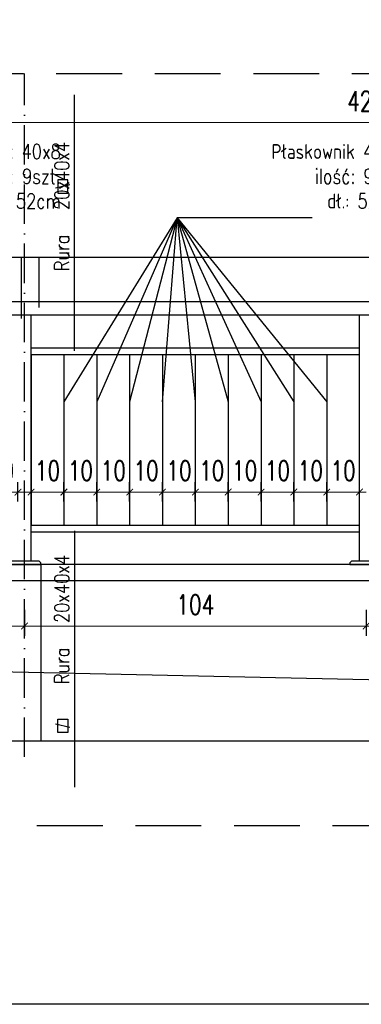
# Model space of a CAD drawing. Header units: millimetres. Extents: x 31969 to 285678, y -69766 to -1123.
# Tile 18 of 161: x 142130 to 142338, y -21036 to -20436. Entities that reach past the tile are written whole.
import ezdxf

# ---------------------------------------------------------------- set-up
doc = ezdxf.new("R2010")
doc.units = ezdxf.units.MM
for name, pattern in [('ACAD_ISO03W100', [30, 12, -18]), ('ACAD_ISO10W100', [18, 12, -3, 0, -3]), ('HIDDEN', [0.375, 0.25, -0.125])]:
    doc.linetypes.add(name, pattern=pattern)
for name, color, linetype in [('a-balustrada i pochwyt', 1, 'Continuous'), ('a-balustrady detal', 5, 'Continuous'), ('a-opis 2', 1, 'Continuous'), ('a-osie', 4, 'ACAD_ISO10W100'), ('a-przerywana', 250, 'HIDDEN'), ('a-ramka', 7, 'Continuous'), ('a-widokowa', 3, 'Continuous'), ('a-wymiary', 11, 'Continuous')]:
    doc.layers.add(name, color=color, linetype=linetype)
doc.styles.add('WYMIAR', font='romans.shx', dxfattribs={"width": 0.8})
doc.styles.add('WYMIARY', font='simplex.shx', dxfattribs={"width": 0.75})
doc.dimstyles.new('MAREK50', dxfattribs={"dimtxt": 12.5, "dimasz": 5, "dimexe": 3, "dimexo": 2, "dimgap": 3.5, "dimtad": 1, "dimdec": 1, "dimdsep": 46, "dimtxsty": 'WYMIARY', "dimblk1": 'ARCHTICK', "dimblk2": 'ARCHTICK', "dimsah": 1, "dimcen": 2.5, "dimdle": 5, "dimadec": 0, "dimazin": 0, "dimtfac": 1, "dimtdec": 1, "dimtmove": 1, "dimatfit": 3, "dimldrblk": 'ARCHTICK', "dimfxl": 0, "dimtolj": 1, "dimtzin": 0, "dimarcsym": 0})

# ---------------------------------------------------------------- blocks, each defined once
blk = doc.blocks.new('_ARCHTICK')
at = {"color": 0, "linetype": 'ByBlock', "const_width": 0.15}
blk.add_lwpolyline([(-0.5, -0.5), (0.5, 0.5)], dxfattribs=at)
blk = doc.blocks.new('*D1089')
at = {"layer": 'a-wymiary', "color": 0, "linetype": 'ACAD_ISO03W100', "lineweight": -2, "ltscale": 100}
blk.add_line((139567.72, -20432.33), (139567.72, -20426.44), dxfattribs=at)
at = {"layer": 'a-wymiary', "color": 0, "lineweight": -2, "ltscale": 100}
blk.add_line((139577.72, -20432.33), (139577.72, -20426.44), dxfattribs=at)
at = {"layer": 'a-wymiary', "color": 0, "lineweight": 0, "ltscale": 100}
blk.add_line((139565.72, -20429.44), (139579.72, -20429.44), dxfattribs=at)
at = {"layer": 'DEFPOINTS', "color": 0, "ltscale": 100}
for p in [(139577.72, -20429.44), (139567.72, -20434.33), (139577.72, -20434.33)]:
    blk.add_point(p, dxfattribs=at)
at = {"layer": 'a-wymiary', "color": 0, "lineweight": 0, "ltscale": 100, "xscale": 2, "yscale": 2, "zscale": 2, "rotation": 180}
blk.add_blockref('_ARCHTICK', (139567.72, -20429.44), dxfattribs=at)
at = {"layer": 'a-wymiary', "color": 0, "lineweight": 0, "ltscale": 100, "xscale": 2, "yscale": 2, "zscale": 2}
blk.add_blockref('_ARCHTICK', (139577.72, -20429.44), dxfattribs=at)
at = {"layer": 'a-wymiary', "color": 0, "ltscale": 100, "insert": (139572.72, -20422.94), "char_height": 6, "attachment_point": 5, "style": 'WYMIARY'}
blk.add_mtext('\\A1;10', dxfattribs=at)
blk = doc.blocks.new('*D1090')
at = {"layer": 'a-wymiary', "color": 0, "linetype": 'ACAD_ISO03W100', "lineweight": -2, "ltscale": 100}
blk.add_line((139597.72, -20432.33), (139597.72, -20426.44), dxfattribs=at)
at = {"layer": 'a-wymiary', "color": 0, "lineweight": -2, "ltscale": 100}
blk.add_line((139607.72, -20432.33), (139607.72, -20426.44), dxfattribs=at)
at = {"layer": 'a-wymiary', "color": 0, "lineweight": 0, "ltscale": 100}
blk.add_line((139595.72, -20429.44), (139609.72, -20429.44), dxfattribs=at)
at = {"layer": 'DEFPOINTS', "color": 0, "ltscale": 100}
for p in [(139607.72, -20429.44), (139597.72, -20434.33), (139607.72, -20434.33)]:
    blk.add_point(p, dxfattribs=at)
at = {"layer": 'a-wymiary', "color": 0, "lineweight": 0, "ltscale": 100, "xscale": 2, "yscale": 2, "zscale": 2, "rotation": 180}
blk.add_blockref('_ARCHTICK', (139597.72, -20429.44), dxfattribs=at)
at = {"layer": 'a-wymiary', "color": 0, "lineweight": 0, "ltscale": 100, "xscale": 2, "yscale": 2, "zscale": 2}
blk.add_blockref('_ARCHTICK', (139607.72, -20429.44), dxfattribs=at)
at = {"layer": 'a-wymiary', "color": 0, "ltscale": 100, "insert": (139602.72, -20422.94), "char_height": 6, "attachment_point": 5, "style": 'WYMIARY'}
blk.add_mtext('\\A1;10', dxfattribs=at)
blk = doc.blocks.new('*D1091')
at = {"layer": 'a-wymiary', "color": 0, "linetype": 'ACAD_ISO03W100', "lineweight": -2, "ltscale": 100}
blk.add_line((139607.72, -20432.33), (139607.72, -20426.44), dxfattribs=at)
at = {"layer": 'a-wymiary', "color": 0, "lineweight": -2, "ltscale": 100}
blk.add_line((139617.72, -20432.33), (139617.72, -20426.44), dxfattribs=at)
at = {"layer": 'a-wymiary', "color": 0, "lineweight": 0, "ltscale": 100}
blk.add_line((139605.72, -20429.44), (139619.72, -20429.44), dxfattribs=at)
at = {"layer": 'DEFPOINTS', "color": 0, "ltscale": 100}
for p in [(139617.72, -20429.44), (139607.72, -20434.33), (139617.72, -20434.33)]:
    blk.add_point(p, dxfattribs=at)
at = {"layer": 'a-wymiary', "color": 0, "lineweight": 0, "ltscale": 100, "xscale": 2, "yscale": 2, "zscale": 2, "rotation": 180}
blk.add_blockref('_ARCHTICK', (139607.72, -20429.44), dxfattribs=at)
at = {"layer": 'a-wymiary', "color": 0, "lineweight": 0, "ltscale": 100, "xscale": 2, "yscale": 2, "zscale": 2}
blk.add_blockref('_ARCHTICK', (139617.72, -20429.44), dxfattribs=at)
at = {"layer": 'a-wymiary', "color": 0, "ltscale": 100, "insert": (139612.72, -20422.94), "char_height": 6, "attachment_point": 5, "style": 'WYMIARY'}
blk.add_mtext('\\A1;10', dxfattribs=at)
blk = doc.blocks.new('*D1092')
at = {"layer": 'a-wymiary', "color": 0, "linetype": 'ACAD_ISO03W100', "lineweight": -2, "ltscale": 100}
blk.add_line((139617.72, -20432.33), (139617.72, -20426.44), dxfattribs=at)
at = {"layer": 'a-wymiary', "color": 0, "lineweight": -2, "ltscale": 100}
blk.add_line((139627.72, -20432.33), (139627.72, -20426.44), dxfattribs=at)
at = {"layer": 'a-wymiary', "color": 0, "lineweight": 0, "ltscale": 100}
blk.add_line((139615.72, -20429.44), (139629.72, -20429.44), dxfattribs=at)
at = {"layer": 'DEFPOINTS', "color": 0, "ltscale": 100}
for p in [(139627.72, -20429.44), (139617.72, -20434.33), (139627.72, -20434.33)]:
    blk.add_point(p, dxfattribs=at)
at = {"layer": 'a-wymiary', "color": 0, "lineweight": 0, "ltscale": 100, "xscale": 2, "yscale": 2, "zscale": 2, "rotation": 180}
blk.add_blockref('_ARCHTICK', (139617.72, -20429.44), dxfattribs=at)
at = {"layer": 'a-wymiary', "color": 0, "lineweight": 0, "ltscale": 100, "xscale": 2, "yscale": 2, "zscale": 2}
blk.add_blockref('_ARCHTICK', (139627.72, -20429.44), dxfattribs=at)
at = {"layer": 'a-wymiary', "color": 0, "ltscale": 100, "insert": (139622.72, -20422.94), "char_height": 6, "attachment_point": 5, "style": 'WYMIARY'}
blk.add_mtext('\\A1;10', dxfattribs=at)
blk = doc.blocks.new('*D1093')
at = {"layer": 'a-wymiary', "color": 0, "linetype": 'ACAD_ISO03W100', "lineweight": -2, "ltscale": 100}
blk.add_line((139627.72, -20432.33), (139627.72, -20426.44), dxfattribs=at)
at = {"layer": 'a-wymiary', "color": 0, "lineweight": -2, "ltscale": 100}
blk.add_line((139637.72, -20432.33), (139637.72, -20426.44), dxfattribs=at)
at = {"layer": 'a-wymiary', "color": 0, "lineweight": 0, "ltscale": 100}
blk.add_line((139625.72, -20429.44), (139639.72, -20429.44), dxfattribs=at)
at = {"layer": 'DEFPOINTS', "color": 0, "ltscale": 100}
for p in [(139637.72, -20429.44), (139627.72, -20434.33), (139637.72, -20434.33)]:
    blk.add_point(p, dxfattribs=at)
at = {"layer": 'a-wymiary', "color": 0, "lineweight": 0, "ltscale": 100, "xscale": 2, "yscale": 2, "zscale": 2, "rotation": 180}
blk.add_blockref('_ARCHTICK', (139627.72, -20429.44), dxfattribs=at)
at = {"layer": 'a-wymiary', "color": 0, "lineweight": 0, "ltscale": 100, "xscale": 2, "yscale": 2, "zscale": 2}
blk.add_blockref('_ARCHTICK', (139637.72, -20429.44), dxfattribs=at)
at = {"layer": 'a-wymiary', "color": 0, "ltscale": 100, "insert": (139632.72, -20422.94), "char_height": 6, "attachment_point": 5, "style": 'WYMIARY'}
blk.add_mtext('\\A1;10', dxfattribs=at)
blk = doc.blocks.new('*D1094')
at = {"layer": 'a-wymiary', "color": 0, "linetype": 'ACAD_ISO03W100', "lineweight": -2, "ltscale": 100}
blk.add_line((139637.72, -20432.33), (139637.72, -20426.44), dxfattribs=at)
at = {"layer": 'a-wymiary', "color": 0, "lineweight": -2, "ltscale": 100}
blk.add_line((139647.72, -20432.33), (139647.72, -20426.44), dxfattribs=at)
at = {"layer": 'a-wymiary', "color": 0, "lineweight": 0, "ltscale": 100}
blk.add_line((139635.72, -20429.44), (139649.72, -20429.44), dxfattribs=at)
at = {"layer": 'DEFPOINTS', "color": 0, "ltscale": 100}
for p in [(139647.72, -20429.44), (139637.72, -20434.33), (139647.72, -20434.33)]:
    blk.add_point(p, dxfattribs=at)
at = {"layer": 'a-wymiary', "color": 0, "lineweight": 0, "ltscale": 100, "xscale": 2, "yscale": 2, "zscale": 2, "rotation": 180}
blk.add_blockref('_ARCHTICK', (139637.72, -20429.44), dxfattribs=at)
at = {"layer": 'a-wymiary', "color": 0, "lineweight": 0, "ltscale": 100, "xscale": 2, "yscale": 2, "zscale": 2}
blk.add_blockref('_ARCHTICK', (139647.72, -20429.44), dxfattribs=at)
at = {"layer": 'a-wymiary', "color": 0, "ltscale": 100, "insert": (139642.72, -20422.94), "char_height": 6, "attachment_point": 5, "style": 'WYMIARY'}
blk.add_mtext('\\A1;10', dxfattribs=at)
blk = doc.blocks.new('*D1095')
at = {"layer": 'a-wymiary', "color": 0, "linetype": 'ACAD_ISO03W100', "lineweight": -2, "ltscale": 100}
blk.add_line((139647.72, -20432.33), (139647.72, -20426.44), dxfattribs=at)
at = {"layer": 'a-wymiary', "color": 0, "lineweight": -2, "ltscale": 100}
blk.add_line((139657.72, -20432.33), (139657.72, -20426.44), dxfattribs=at)
at = {"layer": 'a-wymiary', "color": 0, "lineweight": 0, "ltscale": 100}
blk.add_line((139645.72, -20429.44), (139659.72, -20429.44), dxfattribs=at)
at = {"layer": 'DEFPOINTS', "color": 0, "ltscale": 100}
for p in [(139657.72, -20429.44), (139647.72, -20434.33), (139657.72, -20434.33)]:
    blk.add_point(p, dxfattribs=at)
at = {"layer": 'a-wymiary', "color": 0, "lineweight": 0, "ltscale": 100, "xscale": 2, "yscale": 2, "zscale": 2, "rotation": 180}
blk.add_blockref('_ARCHTICK', (139647.72, -20429.44), dxfattribs=at)
at = {"layer": 'a-wymiary', "color": 0, "lineweight": 0, "ltscale": 100, "xscale": 2, "yscale": 2, "zscale": 2}
blk.add_blockref('_ARCHTICK', (139657.72, -20429.44), dxfattribs=at)
at = {"layer": 'a-wymiary', "color": 0, "ltscale": 100, "insert": (139652.72, -20422.94), "char_height": 6, "attachment_point": 5, "style": 'WYMIARY'}
blk.add_mtext('\\A1;10', dxfattribs=at)
blk = doc.blocks.new('*D1096')
at = {"layer": 'a-wymiary', "color": 0, "linetype": 'ACAD_ISO03W100', "lineweight": -2, "ltscale": 100}
blk.add_line((139557.72, -20432.33), (139557.72, -20426.44), dxfattribs=at)
at = {"layer": 'a-wymiary', "color": 0, "lineweight": -2, "ltscale": 100}
blk.add_line((139567.72, -20432.33), (139567.72, -20426.44), dxfattribs=at)
at = {"layer": 'a-wymiary', "color": 0, "lineweight": 0, "ltscale": 100}
blk.add_line((139555.72, -20429.44), (139569.72, -20429.44), dxfattribs=at)
at = {"layer": 'DEFPOINTS', "color": 0, "ltscale": 100}
for p in [(139567.72, -20429.44), (139557.72, -20434.33), (139567.72, -20434.33)]:
    blk.add_point(p, dxfattribs=at)
at = {"layer": 'a-wymiary', "color": 0, "lineweight": 0, "ltscale": 100, "xscale": 2, "yscale": 2, "zscale": 2, "rotation": 180}
blk.add_blockref('_ARCHTICK', (139557.72, -20429.44), dxfattribs=at)
at = {"layer": 'a-wymiary', "color": 0, "lineweight": 0, "ltscale": 100, "xscale": 2, "yscale": 2, "zscale": 2}
blk.add_blockref('_ARCHTICK', (139567.72, -20429.44), dxfattribs=at)
at = {"layer": 'a-wymiary', "color": 0, "ltscale": 100, "insert": (139562.72, -20422.94), "char_height": 6, "attachment_point": 5, "style": 'WYMIARY'}
blk.add_mtext('\\A1;10', dxfattribs=at)
blk = doc.blocks.new('*D1103')
at = {"layer": 'a-wymiary', "color": 0, "linetype": 'ACAD_ISO03W100', "lineweight": -2, "ltscale": 100}
blk.add_line((139543.72, -20432.33), (139543.72, -20426.44), dxfattribs=at)
at = {"layer": 'a-wymiary', "color": 0, "lineweight": -2, "ltscale": 100}
blk.add_line((139553.72, -20432.33), (139553.72, -20426.44), dxfattribs=at)
at = {"layer": 'a-wymiary', "color": 0, "lineweight": 0, "ltscale": 100}
blk.add_line((139541.72, -20429.44), (139555.72, -20429.44), dxfattribs=at)
at = {"layer": 'DEFPOINTS', "color": 0, "ltscale": 100}
for p in [(139553.72, -20429.44), (139543.72, -20434.33), (139553.72, -20434.33)]:
    blk.add_point(p, dxfattribs=at)
at = {"layer": 'a-wymiary', "color": 0, "lineweight": 0, "ltscale": 100, "xscale": 2, "yscale": 2, "zscale": 2, "rotation": 180}
blk.add_blockref('_ARCHTICK', (139543.72, -20429.44), dxfattribs=at)
at = {"layer": 'a-wymiary', "color": 0, "lineweight": 0, "ltscale": 100, "xscale": 2, "yscale": 2, "zscale": 2}
blk.add_blockref('_ARCHTICK', (139553.72, -20429.44), dxfattribs=at)
at = {"layer": 'a-wymiary', "color": 0, "ltscale": 100, "insert": (139548.72, -20422.94), "char_height": 6, "attachment_point": 5, "style": 'WYMIARY'}
blk.add_mtext('\\A1;10', dxfattribs=at)
blk = doc.blocks.new('*D1112')
at = {"layer": 'a-wymiary', "color": 0, "lineweight": -2, "ltscale": 100}
blk.add_line((139659.72, -20465.37), (139659.72, -20473.27), dxfattribs=at)
at = {"layer": 'a-wymiary', "color": 0, "linetype": 'ACAD_ISO03W100', "lineweight": -2, "ltscale": 100}
blk.add_line((139763.72, -20465.37), (139763.72, -20473.27), dxfattribs=at)
at = {"layer": 'a-wymiary', "color": 0, "lineweight": 0, "ltscale": 100}
blk.add_line((139765.72, -20470.27), (139657.72, -20470.27), dxfattribs=at)
at = {"layer": 'DEFPOINTS', "color": 0, "ltscale": 100}
for p in [(139659.72, -20463.37), (139763.72, -20463.37), (139659.72, -20470.27)]:
    blk.add_point(p, dxfattribs=at)
at = {"layer": 'a-wymiary', "color": 0, "lineweight": 0, "ltscale": 100, "xscale": 2, "yscale": 2, "zscale": 2, "rotation": 180}
blk.add_blockref('_ARCHTICK', (139659.72, -20470.27), dxfattribs=at)
at = {"layer": 'a-wymiary', "color": 0, "lineweight": 0, "ltscale": 100, "xscale": 2, "yscale": 2, "zscale": 2}
blk.add_blockref('_ARCHTICK', (139763.72, -20470.27), dxfattribs=at)
at = {"layer": 'a-wymiary', "color": 0, "ltscale": 100, "insert": (139711.72, -20463.77), "char_height": 6, "attachment_point": 5, "style": 'WYMIARY'}
blk.add_mtext('\\A1;104', dxfattribs=at)
blk = doc.blocks.new('*D1113')
at = {"layer": 'a-wymiary', "color": 0, "lineweight": -2, "ltscale": 100}
blk.add_line((139555.72, -20465.37), (139555.72, -20473.27), dxfattribs=at)
at = {"layer": 'a-wymiary', "color": 0, "linetype": 'ACAD_ISO03W100', "lineweight": -2, "ltscale": 100}
blk.add_line((139659.72, -20465.37), (139659.72, -20473.27), dxfattribs=at)
at = {"layer": 'a-wymiary', "color": 0, "lineweight": 0, "ltscale": 100}
blk.add_line((139661.72, -20470.27), (139553.72, -20470.27), dxfattribs=at)
at = {"layer": 'DEFPOINTS', "color": 0, "ltscale": 100}
for p in [(139555.72, -20463.37), (139659.72, -20463.37), (139555.72, -20470.27)]:
    blk.add_point(p, dxfattribs=at)
at = {"layer": 'a-wymiary', "color": 0, "lineweight": 0, "ltscale": 100, "xscale": 2, "yscale": 2, "zscale": 2, "rotation": 180}
blk.add_blockref('_ARCHTICK', (139555.72, -20470.27), dxfattribs=at)
at = {"layer": 'a-wymiary', "color": 0, "lineweight": 0, "ltscale": 100, "xscale": 2, "yscale": 2, "zscale": 2}
blk.add_blockref('_ARCHTICK', (139659.72, -20470.27), dxfattribs=at)
at = {"layer": 'a-wymiary', "color": 0, "ltscale": 100, "insert": (139607.72, -20463.77), "char_height": 6, "attachment_point": 5, "style": 'WYMIARY'}
blk.add_mtext('\\A1;104', dxfattribs=at)
blk = doc.blocks.new('*D1114')
at = {"layer": 'a-wymiary', "color": 0, "lineweight": -2, "ltscale": 100}
blk.add_line((139451.72, -20465.37), (139451.72, -20473.27), dxfattribs=at)
at = {"layer": 'a-wymiary', "color": 0, "linetype": 'ACAD_ISO03W100', "lineweight": -2, "ltscale": 100}
blk.add_line((139555.72, -20465.37), (139555.72, -20473.27), dxfattribs=at)
at = {"layer": 'a-wymiary', "color": 0, "lineweight": 0, "ltscale": 100}
blk.add_line((139557.72, -20470.27), (139449.72, -20470.27), dxfattribs=at)
at = {"layer": 'DEFPOINTS', "color": 0, "ltscale": 100}
for p in [(139451.72, -20463.37), (139555.72, -20463.37), (139451.72, -20470.27)]:
    blk.add_point(p, dxfattribs=at)
at = {"layer": 'a-wymiary', "color": 0, "lineweight": 0, "ltscale": 100, "xscale": 2, "yscale": 2, "zscale": 2, "rotation": 180}
blk.add_blockref('_ARCHTICK', (139451.72, -20470.27), dxfattribs=at)
at = {"layer": 'a-wymiary', "color": 0, "lineweight": 0, "ltscale": 100, "xscale": 2, "yscale": 2, "zscale": 2}
blk.add_blockref('_ARCHTICK', (139555.72, -20470.27), dxfattribs=at)
at = {"layer": 'a-wymiary', "color": 0, "ltscale": 100, "insert": (139503.72, -20463.77), "char_height": 6, "attachment_point": 5, "style": 'WYMIARY'}
blk.add_mtext('\\A1;104', dxfattribs=at)
blk = doc.blocks.new('*D1117')
at = {"layer": 'a-wymiary', "color": 0, "linetype": 'ACAD_ISO03W100', "lineweight": -2, "ltscale": 100}
blk.add_line((139577.72, -20432.33), (139577.72, -20426.44), dxfattribs=at)
at = {"layer": 'a-wymiary', "color": 0, "lineweight": -2, "ltscale": 100}
blk.add_line((139587.72, -20432.33), (139587.72, -20426.44), dxfattribs=at)
at = {"layer": 'a-wymiary', "color": 0, "lineweight": 0, "ltscale": 100}
blk.add_line((139575.72, -20429.44), (139589.72, -20429.44), dxfattribs=at)
at = {"layer": 'DEFPOINTS', "color": 0, "ltscale": 100}
for p in [(139587.72, -20429.44), (139577.72, -20434.33), (139587.72, -20434.33)]:
    blk.add_point(p, dxfattribs=at)
at = {"layer": 'a-wymiary', "color": 0, "lineweight": 0, "ltscale": 100, "xscale": 2, "yscale": 2, "zscale": 2, "rotation": 180}
blk.add_blockref('_ARCHTICK', (139577.72, -20429.44), dxfattribs=at)
at = {"layer": 'a-wymiary', "color": 0, "lineweight": 0, "ltscale": 100, "xscale": 2, "yscale": 2, "zscale": 2}
blk.add_blockref('_ARCHTICK', (139587.72, -20429.44), dxfattribs=at)
at = {"layer": 'a-wymiary', "color": 0, "ltscale": 100, "insert": (139582.72, -20422.94), "char_height": 6, "attachment_point": 5, "style": 'WYMIARY'}
blk.add_mtext('\\A1;10', dxfattribs=at)
blk = doc.blocks.new('*D1118')
at = {"layer": 'a-wymiary', "color": 0, "linetype": 'ACAD_ISO03W100', "lineweight": -2, "ltscale": 100}
blk.add_line((139587.72, -20432.33), (139587.72, -20426.44), dxfattribs=at)
at = {"layer": 'a-wymiary', "color": 0, "lineweight": -2, "ltscale": 100}
blk.add_line((139597.72, -20432.33), (139597.72, -20426.44), dxfattribs=at)
at = {"layer": 'a-wymiary', "color": 0, "lineweight": 0, "ltscale": 100}
blk.add_line((139585.72, -20429.44), (139599.72, -20429.44), dxfattribs=at)
at = {"layer": 'DEFPOINTS', "color": 0, "ltscale": 100}
for p in [(139597.72, -20429.44), (139587.72, -20434.33), (139597.72, -20434.33)]:
    blk.add_point(p, dxfattribs=at)
at = {"layer": 'a-wymiary', "color": 0, "lineweight": 0, "ltscale": 100, "xscale": 2, "yscale": 2, "zscale": 2, "rotation": 180}
blk.add_blockref('_ARCHTICK', (139587.72, -20429.44), dxfattribs=at)
at = {"layer": 'a-wymiary', "color": 0, "lineweight": 0, "ltscale": 100, "xscale": 2, "yscale": 2, "zscale": 2}
blk.add_blockref('_ARCHTICK', (139597.72, -20429.44), dxfattribs=at)
at = {"layer": 'a-wymiary', "color": 0, "ltscale": 100, "insert": (139592.72, -20422.94), "char_height": 6, "attachment_point": 5, "style": 'WYMIARY'}
blk.add_mtext('\\A1;10', dxfattribs=at)
blk = doc.blocks.new('*D1122')
at = {"layer": 'a-wymiary', "color": 0, "lineweight": -2, "ltscale": 100}
blk.add_line((139449.72, -20321.54), (139449.72, -20313.83), dxfattribs=at)
at = {"layer": 'a-wymiary', "color": 0, "linetype": 'ACAD_ISO03W100', "lineweight": -2, "ltscale": 100}
blk.add_line((139869.72, -20321.54), (139869.72, -20313.83), dxfattribs=at)
at = {"layer": 'a-wymiary', "color": 0, "lineweight": 0, "ltscale": 100}
blk.add_line((139871.72, -20316.83), (139447.72, -20316.83), dxfattribs=at)
at = {"layer": 'DEFPOINTS', "color": 0, "ltscale": 100}
for p in [(139449.72, -20316.83), (139449.72, -20323.54), (139869.72, -20323.54)]:
    blk.add_point(p, dxfattribs=at)
at = {"layer": 'a-wymiary', "color": 0, "lineweight": 0, "ltscale": 100, "xscale": 2, "yscale": 2, "zscale": 2, "rotation": 180}
blk.add_blockref('_ARCHTICK', (139449.72, -20316.83), dxfattribs=at)
at = {"layer": 'a-wymiary', "color": 0, "lineweight": 0, "ltscale": 100, "xscale": 2, "yscale": 2, "zscale": 2}
blk.add_blockref('_ARCHTICK', (139869.72, -20316.83), dxfattribs=at)
at = {"layer": 'a-wymiary', "color": 0, "ltscale": 100, "insert": (139659.72, -20310.33), "char_height": 6, "attachment_point": 5, "style": 'WYMIARY'}
blk.add_mtext('\\A1;420', dxfattribs=at)
blk = doc.blocks.new('A$C2AB34936')
at = {"layer": 'a-balustrady detal', "ltscale": 0.5}
for p, q in [((484.32, 159.58), (64.32, 159.58)), ((484.32, 155.58), (64.32, 155.58)), ((172.32, 80.58), (172.32, 155.58)), ((272.32, 80.58), (272.32, 155.58)), ((172.32, 145.58), (272.32, 145.58)), ((172.32, 143.58), (272.32, 143.58)), ((172.32, 143.58), (172.32, 91.58)), ((182.32, 143.58), (182.32, 91.58)), ((192.32, 143.58), (192.32, 91.58)), ((202.32, 143.58), (202.32, 91.58)), ((212.32, 143.58), (212.32, 91.58)), ((222.32, 143.58), (222.32, 91.58)), ((232.32, 143.58), (232.32, 91.58)), ((242.32, 143.58), (242.32, 91.58)), ((252.32, 143.58), (252.32, 91.58)), ((262.32, 143.58), (262.32, 91.58)), ((172.32, 91.58), (272.32, 91.58)), ((172.32, 89.58), (272.32, 89.58))]:
    blk.add_line(p, q, dxfattribs=at)
for points in [[(165.32, 79.58), (175.32, 79.58), (175.32, 80.08), (174.82, 80.58), (165.82, 80.58), (165.32, 80.08)], [(269.32, 79.58), (279.32, 79.58), (279.32, 80.08), (278.82, 80.58), (269.82, 80.58), (269.32, 80.08)]]:
    blk.add_lwpolyline(points, close=True, dxfattribs=at)
at = {"layer": 'a-opis 2', "ltscale": 0.1}
for p, q in [((185.57, 144.7), (185.57, 222.75)), ((216.82, 185.26), (182.32, 129.18)), ((216.82, 185.26), (192.32, 129.18)), ((216.82, 185.26), (202.32, 129.18)), ((212.32, 129.18), (216.82, 185.26)), ((216.82, 185.26), (222.32, 129.18)), ((257.87, 185.26), (216.82, 185.26)), ((216.82, 185.26), (232.32, 129.18)), ((216.82, 185.26), (242.32, 129.18)), ((216.82, 185.26), (252.32, 129.18)), ((216.82, 185.26), (262.32, 129.18)), ((65.39, 173.24), (550.22, 173.24)), ((169.39, 154.55), (169.39, 173.24)), ((174.66, 173.24), (174.66, 157.93)), ((185.57, 89.84), (185.57, 11.79)), ((175.32, 79.58), (175.32, 25.91)), ((71.32, 25.91), (550.22, 25.91))]:
    blk.add_line(p, q, dxfattribs=at)
for points in [[(184.14, 195.25), (179.71, 194.25)], [(180.49, 192.75), (183.49, 192.75), (183.49, 196.75), (180.49, 196.75), (180.49, 192.75)], [(184.14, 29.93), (179.71, 30.93)], [(180.49, 32.43), (183.49, 32.43), (183.49, 28.43), (180.49, 28.43), (180.49, 32.43)]]:
    blk.add_lwpolyline(points, dxfattribs=at)
at = {"layer": 'a-osie'}
blk.add_line((170.32, 20.96), (170.32, 229.17), dxfattribs=at)
at = {"layer": 'a-przerywana', "color": 3, "ltscale": 80}
blk.add_lwpolyline([(0, 229.17), (554.11, 229.17), (554.11, 0), (0, 0)], close=True, dxfattribs=at)
at = {"layer": 'a-widokowa'}
for p, q in [((499.32, 79.58), (59.32, 79.58)), ((499.32, 74.58), (59.32, 74.58)), ((499.32, 39.58), (35.32, 49.58))]:
    blk.add_line(p, q, dxfattribs=at)
at = {"layer": 'a-opis 2', "ltscale": 0.1, "char_height": 4.5269, "width": 94.9255, "attachment_point": 3, "style": 'WYMIAR'}
for insert in [(181.35, 207.69), (285.35, 207.69)]:
    blk.add_mtext('Płaskownik 40x8\\Pilość: 9szt.\\Pdł.: 52cm', dxfattribs=dict(at, insert=insert))
at = {"layer": 'a-opis 2', "ltscale": 0.1, "char_height": 4.5269, "width": 94.9255, "rotation": 90, "style": 'WYMIAR'}
for s, insert, attachment_point in [('{\\W5.47498; }Rura   20x40x4', (179.43, 151.98), 1), ('Rura   20x40x4', (179.43, 82.56), 3)]:
    blk.add_mtext(s, dxfattribs=dict(at, insert=insert, attachment_point=attachment_point))
at = {"layer": 'a-wymiary', "ltscale": 100}
for base, p1, p2, picture, middle in [((64.32, 214.27), (484.32, 207.56), (64.32, 207.56), '*D1122', (274.32, 220.77)), ((66.32, 60.83), (170.32, 67.73), (66.32, 67.73), '*D1114', (118.32, 67.33)), ((170.32, 60.83), (274.32, 67.73), (170.32, 67.73), '*D1113', (222.32, 67.33)), ((274.32, 60.83), (378.32, 67.73), (274.32, 67.73), '*D1112', (326.32, 67.33))]:
    dim = blk.add_linear_dim(base=base, p1=p1, p2=p2, dimstyle='MAREK50', override={"dimtxt": 6, "dimasz": 2, "dimdle": 2, "dimfxl": 10, "dimfxlon": 1, "dimlwd": 0}, dxfattribs=at)
    dim.commit()
    dim.dimension.update_dxf_attribs({"geometry": picture, "text_midpoint": middle, "insert": (-139385.4, 20531.1)})
for base, p1, p2, picture, middle in [((168.32, 101.66), (158.32, 96.76), (168.32, 96.76), '*D1103', (163.32, 101.66)), ((182.32, 101.66), (172.32, 96.76), (182.32, 96.76), '*D1096', (177.32, 101.66)), ((192.32, 101.66), (182.32, 96.76), (192.32, 96.76), '*D1089', (187.32, 101.66)), ((202.32, 101.66), (192.32, 96.76), (202.32, 96.76), '*D1117', (197.32, 101.66)), ((212.32, 101.66), (202.32, 96.76), (212.32, 96.76), '*D1118', (207.32, 101.66)), ((222.32, 101.66), (212.32, 96.76), (222.32, 96.76), '*D1090', (217.32, 101.66)), ((232.32, 101.66), (222.32, 96.76), (232.32, 96.76), '*D1091', (227.32, 101.66)), ((242.32, 101.66), (232.32, 96.76), (242.32, 96.76), '*D1092', (237.32, 101.66)), ((252.32, 101.66), (242.32, 96.76), (252.32, 96.76), '*D1093', (247.32, 101.66)), ((262.32, 101.66), (252.32, 96.76), (262.32, 96.76), '*D1094', (257.32, 101.66)), ((272.32, 101.66), (262.32, 96.76), (272.32, 96.76), '*D1095', (267.32, 101.66))]:
    dim = blk.add_linear_dim(base=base, p1=p1, p2=p2, dimstyle='MAREK50', override={"dimtxt": 6, "dimasz": 2, "dimdle": 2, "dimfxl": 10, "dimfxlon": 1, "dimlwd": 0}, dxfattribs=at)
    dim.commit()
    dim.dimension.update_dxf_attribs({"geometry": picture, "text_midpoint": middle, "dimtype": 128, "insert": (-139385.4, 20531.1)})

msp = doc.modelspace()

# ---------------------------------------------------------------- linework, layer by layer
at = {"layer": 'a-ramka', "ltscale": 0.5, "elevation": -38205}
msp.add_lwpolyline([(140331.66, -19620.75), (143371.66, -19620.75), (143371.66, -21035.75), (140331.66, -21035.75)], close=True, dxfattribs=at)

# ---------------------------------------------------------------- block references
at = {"layer": 'a-balustrada i pochwyt', "ltscale": 100, "xscale": 2, "yscale": 2, "zscale": 2}
msp.add_blockref('A$C2AB34936', (141792.04, -20926.9), dxfattribs=at)

doc.saveas('drawing.dxf')
